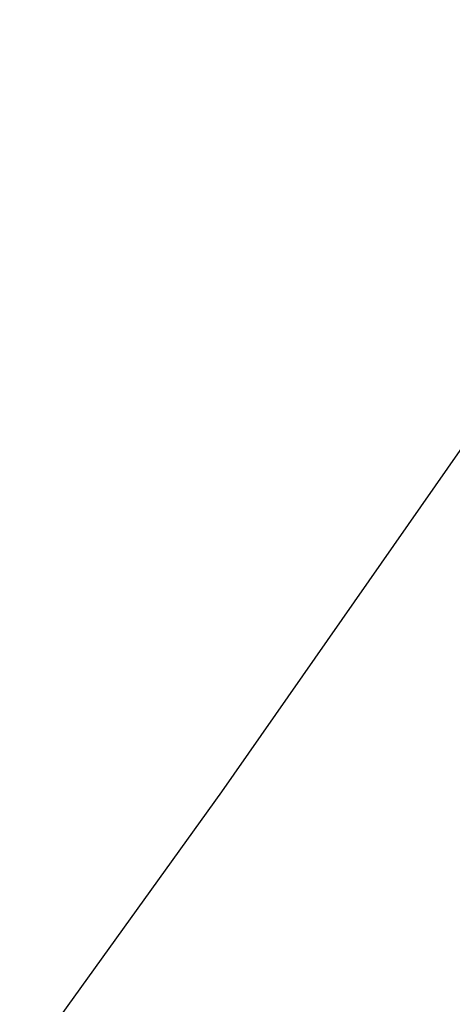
# Model space of a CAD drawing. Extents: x 0 to 363660, y 0 to 4201329.
# Tile 253 of 256: x 360302.1659 to 360302.2389, y 4200445.0641 to 4200445.2303. Entities that reach past the tile are written whole.
import ezdxf

# ---------------------------------------------------------------- set-up
doc = ezdxf.new("R2010")
doc.units = 0
doc.header["$LTSCALE"] = 0.5
doc.header["$MEASUREMENT"] = 0
doc.linetypes.add('CONTI', pattern=[0])
doc.layers.add('GORIZDEFAULT', color=32, linetype='CONTI')

# ---------------------------------------------------------------- blocks, each defined once
blk = doc.blocks.new('gergrgrre')
at = {"layer": 'GORIZDEFAULT', "color": 32}
blk.add_polyline3d([(360284.10966, 4200428.84497, 539.5), (360284.96, 4200429.41, 539.5), (360286.53, 4200430.49, 539.5), (360288.12, 4200431.61, 539.5), (360289.68, 4200432.75, 539.5), (360291.18, 4200433.91, 539.5), (360292.62, 4200435.07, 539.5), (360293.99, 4200436.22, 539.5), (360295.26, 4200437.35, 539.5), (360296.45, 4200438.45, 539.5), (360297.53, 4200439.5, 539.5), (360298.5, 4200440.5, 539.5), (360299.35, 4200441.43, 539.5), (360300.12, 4200442.33, 539.5), (360300.83, 4200443.22, 539.5), (360301.51, 4200444.14, 539.5), (360302.2, 4200445.1, 539.5), (360302.94, 4200446.16, 539.5), (360303.74, 4200447.32, 539.5), (360304.64, 4200448.61, 539.5), (360305.61, 4200450, 539.5), (360306.63, 4200451.44, 539.5), (360307.67, 4200452.88, 539.5)], dxfattribs=at)
blk.add_polyline3d([(360284.10966, 4200428.84497, 539.5), (360284.96, 4200429.41, 539.5), (360286.53, 4200430.49, 539.5), (360288.12, 4200431.61, 539.5), (360289.68, 4200432.75, 539.5), (360291.18, 4200433.91, 539.5), (360292.62, 4200435.07, 539.5), (360293.99, 4200436.22, 539.5), (360295.26, 4200437.35, 539.5), (360296.45, 4200438.45, 539.5), (360297.53, 4200439.5, 539.5), (360298.5, 4200440.5, 539.5), (360299.35, 4200441.43, 539.5), (360300.12, 4200442.33, 539.5), (360300.83, 4200443.22, 539.5), (360301.51, 4200444.14, 539.5), (360302.2, 4200445.1, 539.5), (360302.94, 4200446.16, 539.5), (360303.74, 4200447.32, 539.5), (360304.64, 4200448.61, 539.5), (360305.61, 4200450, 539.5), (360306.63, 4200451.44, 539.5), (360307.67, 4200452.88, 539.5)], dxfattribs=at)
blk.add_polyline3d([(360284.10966, 4200428.84497, 539.5), (360284.96, 4200429.41, 539.5), (360286.53, 4200430.49, 539.5), (360288.12, 4200431.61, 539.5), (360289.68, 4200432.75, 539.5), (360291.18, 4200433.91, 539.5), (360292.62, 4200435.07, 539.5), (360293.99, 4200436.22, 539.5), (360295.26, 4200437.35, 539.5), (360296.45, 4200438.45, 539.5), (360297.53, 4200439.5, 539.5), (360298.5, 4200440.5, 539.5), (360299.35, 4200441.43, 539.5), (360300.12, 4200442.33, 539.5), (360300.83, 4200443.22, 539.5), (360301.51, 4200444.14, 539.5), (360302.2, 4200445.1, 539.5), (360302.94, 4200446.16, 539.5), (360303.74, 4200447.32, 539.5), (360304.64, 4200448.61, 539.5), (360305.61, 4200450, 539.5), (360306.63, 4200451.44, 539.5), (360307.67, 4200452.88, 539.5)], dxfattribs=at)
blk.add_polyline3d([(360284.10966, 4200428.84497, 539.5), (360284.96, 4200429.41, 539.5), (360286.53, 4200430.49, 539.5), (360288.12, 4200431.61, 539.5), (360289.68, 4200432.75, 539.5), (360291.18, 4200433.91, 539.5), (360292.62, 4200435.07, 539.5), (360293.99, 4200436.22, 539.5), (360295.26, 4200437.35, 539.5), (360296.45, 4200438.45, 539.5), (360297.53, 4200439.5, 539.5), (360298.5, 4200440.5, 539.5), (360299.35, 4200441.43, 539.5), (360300.12, 4200442.33, 539.5), (360300.83, 4200443.22, 539.5), (360301.51, 4200444.14, 539.5), (360302.2, 4200445.1, 539.5), (360302.94, 4200446.16, 539.5), (360303.74, 4200447.32, 539.5), (360304.64, 4200448.61, 539.5), (360305.61, 4200450, 539.5), (360306.63, 4200451.44, 539.5), (360307.67, 4200452.88, 539.5)], dxfattribs=at)
blk.add_polyline3d([(360284.10966, 4200428.84497, 539.5), (360284.96, 4200429.41, 539.5), (360286.53, 4200430.49, 539.5), (360288.12, 4200431.61, 539.5), (360289.68, 4200432.75, 539.5), (360291.18, 4200433.91, 539.5), (360292.62, 4200435.07, 539.5), (360293.99, 4200436.22, 539.5), (360295.26, 4200437.35, 539.5), (360296.45, 4200438.45, 539.5), (360297.53, 4200439.5, 539.5), (360298.5, 4200440.5, 539.5), (360299.35, 4200441.43, 539.5), (360300.12, 4200442.33, 539.5), (360300.83, 4200443.22, 539.5), (360301.51, 4200444.14, 539.5), (360302.2, 4200445.1, 539.5), (360302.94, 4200446.16, 539.5), (360303.74, 4200447.32, 539.5), (360304.64, 4200448.61, 539.5), (360305.61, 4200450, 539.5), (360306.63, 4200451.44, 539.5), (360307.67, 4200452.88, 539.5)], dxfattribs=at)
blk.add_polyline3d([(360284.10966, 4200428.84497, 539.5), (360284.96, 4200429.41, 539.5), (360286.53, 4200430.49, 539.5), (360288.12, 4200431.61, 539.5), (360289.68, 4200432.75, 539.5), (360291.18, 4200433.91, 539.5), (360292.62, 4200435.07, 539.5), (360293.99, 4200436.22, 539.5), (360295.26, 4200437.35, 539.5), (360296.45, 4200438.45, 539.5), (360297.53, 4200439.5, 539.5), (360298.5, 4200440.5, 539.5), (360299.35, 4200441.43, 539.5), (360300.12, 4200442.33, 539.5), (360300.83, 4200443.22, 539.5), (360301.51, 4200444.14, 539.5), (360302.2, 4200445.1, 539.5), (360302.94, 4200446.16, 539.5), (360303.74, 4200447.32, 539.5), (360304.64, 4200448.61, 539.5), (360305.61, 4200450, 539.5), (360306.63, 4200451.44, 539.5), (360307.67, 4200452.88, 539.5)], dxfattribs=at)
blk.add_polyline3d([(360284.10966, 4200428.84497, 539.5), (360284.96, 4200429.41, 539.5), (360286.53, 4200430.49, 539.5), (360288.12, 4200431.61, 539.5), (360289.68, 4200432.75, 539.5), (360291.18, 4200433.91, 539.5), (360292.62, 4200435.07, 539.5), (360293.99, 4200436.22, 539.5), (360295.26, 4200437.35, 539.5), (360296.45, 4200438.45, 539.5), (360297.53, 4200439.5, 539.5), (360298.5, 4200440.5, 539.5), (360299.35, 4200441.43, 539.5), (360300.12, 4200442.33, 539.5), (360300.83, 4200443.22, 539.5), (360301.51, 4200444.14, 539.5), (360302.2, 4200445.1, 539.5), (360302.94, 4200446.16, 539.5), (360303.74, 4200447.32, 539.5), (360304.64, 4200448.61, 539.5), (360305.61, 4200450, 539.5), (360306.63, 4200451.44, 539.5), (360307.67, 4200452.88, 539.5)], dxfattribs=at)
blk.add_polyline3d([(360284.10966, 4200428.84497, 539.5), (360284.96, 4200429.41, 539.5), (360286.53, 4200430.49, 539.5), (360288.12, 4200431.61, 539.5), (360289.68, 4200432.75, 539.5), (360291.18, 4200433.91, 539.5), (360292.62, 4200435.07, 539.5), (360293.99, 4200436.22, 539.5), (360295.26, 4200437.35, 539.5), (360296.45, 4200438.45, 539.5), (360297.53, 4200439.5, 539.5), (360298.5, 4200440.5, 539.5), (360299.35, 4200441.43, 539.5), (360300.12, 4200442.33, 539.5), (360300.83, 4200443.22, 539.5), (360301.51, 4200444.14, 539.5), (360302.2, 4200445.1, 539.5), (360302.94, 4200446.16, 539.5), (360303.74, 4200447.32, 539.5), (360304.64, 4200448.61, 539.5), (360305.61, 4200450, 539.5), (360306.63, 4200451.44, 539.5), (360307.67, 4200452.88, 539.5)], dxfattribs=at)
blk.add_polyline3d([(360284.10966, 4200428.84497, 539.5), (360284.96, 4200429.41, 539.5), (360286.53, 4200430.49, 539.5), (360288.12, 4200431.61, 539.5), (360289.68, 4200432.75, 539.5), (360291.18, 4200433.91, 539.5), (360292.62, 4200435.07, 539.5), (360293.99, 4200436.22, 539.5), (360295.26, 4200437.35, 539.5), (360296.45, 4200438.45, 539.5), (360297.53, 4200439.5, 539.5), (360298.5, 4200440.5, 539.5), (360299.35, 4200441.43, 539.5), (360300.12, 4200442.33, 539.5), (360300.83, 4200443.22, 539.5), (360301.51, 4200444.14, 539.5), (360302.2, 4200445.1, 539.5), (360302.94, 4200446.16, 539.5), (360303.74, 4200447.32, 539.5), (360304.64, 4200448.61, 539.5), (360305.61, 4200450, 539.5), (360306.63, 4200451.44, 539.5), (360307.67, 4200452.88, 539.5)], dxfattribs=at)
blk.add_polyline3d([(360284.10966, 4200428.84497, 539.5), (360284.96, 4200429.41, 539.5), (360286.53, 4200430.49, 539.5), (360288.12, 4200431.61, 539.5), (360289.68, 4200432.75, 539.5), (360291.18, 4200433.91, 539.5), (360292.62, 4200435.07, 539.5), (360293.99, 4200436.22, 539.5), (360295.26, 4200437.35, 539.5), (360296.45, 4200438.45, 539.5), (360297.53, 4200439.5, 539.5), (360298.5, 4200440.5, 539.5), (360299.35, 4200441.43, 539.5), (360300.12, 4200442.33, 539.5), (360300.83, 4200443.22, 539.5), (360301.51, 4200444.14, 539.5), (360302.2, 4200445.1, 539.5), (360302.94, 4200446.16, 539.5), (360303.74, 4200447.32, 539.5), (360304.64, 4200448.61, 539.5), (360305.61, 4200450, 539.5), (360306.63, 4200451.44, 539.5), (360307.67, 4200452.88, 539.5)], dxfattribs=at)
blk.add_polyline3d([(360284.10966, 4200428.84497, 539.5), (360284.96, 4200429.41, 539.5), (360286.53, 4200430.49, 539.5), (360288.12, 4200431.61, 539.5), (360289.68, 4200432.75, 539.5), (360291.18, 4200433.91, 539.5), (360292.62, 4200435.07, 539.5), (360293.99, 4200436.22, 539.5), (360295.26, 4200437.35, 539.5), (360296.45, 4200438.45, 539.5), (360297.53, 4200439.5, 539.5), (360298.5, 4200440.5, 539.5), (360299.35, 4200441.43, 539.5), (360300.12, 4200442.33, 539.5), (360300.83, 4200443.22, 539.5), (360301.51, 4200444.14, 539.5), (360302.2, 4200445.1, 539.5), (360302.94, 4200446.16, 539.5), (360303.74, 4200447.32, 539.5), (360304.64, 4200448.61, 539.5), (360305.61, 4200450, 539.5), (360306.63, 4200451.44, 539.5), (360307.67, 4200452.88, 539.5)], dxfattribs=at)
blk.add_polyline3d([(360284.10966, 4200428.84497, 539.5), (360284.96, 4200429.41, 539.5), (360286.53, 4200430.49, 539.5), (360288.12, 4200431.61, 539.5), (360289.68, 4200432.75, 539.5), (360291.18, 4200433.91, 539.5), (360292.62, 4200435.07, 539.5), (360293.99, 4200436.22, 539.5), (360295.26, 4200437.35, 539.5), (360296.45, 4200438.45, 539.5), (360297.53, 4200439.5, 539.5), (360298.5, 4200440.5, 539.5), (360299.35, 4200441.43, 539.5), (360300.12, 4200442.33, 539.5), (360300.83, 4200443.22, 539.5), (360301.51, 4200444.14, 539.5), (360302.2, 4200445.1, 539.5), (360302.94, 4200446.16, 539.5), (360303.74, 4200447.32, 539.5), (360304.64, 4200448.61, 539.5), (360305.61, 4200450, 539.5), (360306.63, 4200451.44, 539.5), (360307.67, 4200452.88, 539.5)], dxfattribs=at)
blk.add_polyline3d([(360284.10966, 4200428.84497, 539.5), (360284.96, 4200429.41, 539.5), (360286.53, 4200430.49, 539.5), (360288.12, 4200431.61, 539.5), (360289.68, 4200432.75, 539.5), (360291.18, 4200433.91, 539.5), (360292.62, 4200435.07, 539.5), (360293.99, 4200436.22, 539.5), (360295.26, 4200437.35, 539.5), (360296.45, 4200438.45, 539.5), (360297.53, 4200439.5, 539.5), (360298.5, 4200440.5, 539.5), (360299.35, 4200441.43, 539.5), (360300.12, 4200442.33, 539.5), (360300.83, 4200443.22, 539.5), (360301.51, 4200444.14, 539.5), (360302.2, 4200445.1, 539.5), (360302.94, 4200446.16, 539.5), (360303.74, 4200447.32, 539.5), (360304.64, 4200448.61, 539.5), (360305.61, 4200450, 539.5), (360306.63, 4200451.44, 539.5), (360307.67, 4200452.88, 539.5)], dxfattribs=at)
blk.add_polyline3d([(360284.10966, 4200428.84497, 539.5), (360284.96, 4200429.41, 539.5), (360286.53, 4200430.49, 539.5), (360288.12, 4200431.61, 539.5), (360289.68, 4200432.75, 539.5), (360291.18, 4200433.91, 539.5), (360292.62, 4200435.07, 539.5), (360293.99, 4200436.22, 539.5), (360295.26, 4200437.35, 539.5), (360296.45, 4200438.45, 539.5), (360297.53, 4200439.5, 539.5), (360298.5, 4200440.5, 539.5), (360299.35, 4200441.43, 539.5), (360300.12, 4200442.33, 539.5), (360300.83, 4200443.22, 539.5), (360301.51, 4200444.14, 539.5), (360302.2, 4200445.1, 539.5), (360302.94, 4200446.16, 539.5), (360303.74, 4200447.32, 539.5), (360304.64, 4200448.61, 539.5), (360305.61, 4200450, 539.5), (360306.63, 4200451.44, 539.5), (360307.67, 4200452.88, 539.5)], dxfattribs=at)
blk.add_polyline3d([(360284.10966, 4200428.84497, 539.5), (360284.96, 4200429.41, 539.5), (360286.53, 4200430.49, 539.5), (360288.12, 4200431.61, 539.5), (360289.68, 4200432.75, 539.5), (360291.18, 4200433.91, 539.5), (360292.62, 4200435.07, 539.5), (360293.99, 4200436.22, 539.5), (360295.26, 4200437.35, 539.5), (360296.45, 4200438.45, 539.5), (360297.53, 4200439.5, 539.5), (360298.5, 4200440.5, 539.5), (360299.35, 4200441.43, 539.5), (360300.12, 4200442.33, 539.5), (360300.83, 4200443.22, 539.5), (360301.51, 4200444.14, 539.5), (360302.2, 4200445.1, 539.5), (360302.94, 4200446.16, 539.5), (360303.74, 4200447.32, 539.5), (360304.64, 4200448.61, 539.5), (360305.61, 4200450, 539.5), (360306.63, 4200451.44, 539.5), (360307.67, 4200452.88, 539.5)], dxfattribs=at)
blk.add_polyline3d([(360284.10966, 4200428.84497, 539.5), (360284.96, 4200429.41, 539.5), (360286.53, 4200430.49, 539.5), (360288.12, 4200431.61, 539.5), (360289.68, 4200432.75, 539.5), (360291.18, 4200433.91, 539.5), (360292.62, 4200435.07, 539.5), (360293.99, 4200436.22, 539.5), (360295.26, 4200437.35, 539.5), (360296.45, 4200438.45, 539.5), (360297.53, 4200439.5, 539.5), (360298.5, 4200440.5, 539.5), (360299.35, 4200441.43, 539.5), (360300.12, 4200442.33, 539.5), (360300.83, 4200443.22, 539.5), (360301.51, 4200444.14, 539.5), (360302.2, 4200445.1, 539.5), (360302.94, 4200446.16, 539.5), (360303.74, 4200447.32, 539.5), (360304.64, 4200448.61, 539.5), (360305.61, 4200450, 539.5), (360306.63, 4200451.44, 539.5), (360307.67, 4200452.88, 539.5)], dxfattribs=at)
blk.add_polyline3d([(360284.10966, 4200428.84497, 539.5), (360284.96, 4200429.41, 539.5), (360286.53, 4200430.49, 539.5), (360288.12, 4200431.61, 539.5), (360289.68, 4200432.75, 539.5), (360291.18, 4200433.91, 539.5), (360292.62, 4200435.07, 539.5), (360293.99, 4200436.22, 539.5), (360295.26, 4200437.35, 539.5), (360296.45, 4200438.45, 539.5), (360297.53, 4200439.5, 539.5), (360298.5, 4200440.5, 539.5), (360299.35, 4200441.43, 539.5), (360300.12, 4200442.33, 539.5), (360300.83, 4200443.22, 539.5), (360301.51, 4200444.14, 539.5), (360302.2, 4200445.1, 539.5), (360302.94, 4200446.16, 539.5), (360303.74, 4200447.32, 539.5), (360304.64, 4200448.61, 539.5), (360305.61, 4200450, 539.5), (360306.63, 4200451.44, 539.5), (360307.67, 4200452.88, 539.5)], dxfattribs=at)
blk.add_polyline3d([(360284.10966, 4200428.84497, 539.5), (360284.96, 4200429.41, 539.5), (360286.53, 4200430.49, 539.5), (360288.12, 4200431.61, 539.5), (360289.68, 4200432.75, 539.5), (360291.18, 4200433.91, 539.5), (360292.62, 4200435.07, 539.5), (360293.99, 4200436.22, 539.5), (360295.26, 4200437.35, 539.5), (360296.45, 4200438.45, 539.5), (360297.53, 4200439.5, 539.5), (360298.5, 4200440.5, 539.5), (360299.35, 4200441.43, 539.5), (360300.12, 4200442.33, 539.5), (360300.83, 4200443.22, 539.5), (360301.51, 4200444.14, 539.5), (360302.2, 4200445.1, 539.5), (360302.94, 4200446.16, 539.5), (360303.74, 4200447.32, 539.5), (360304.64, 4200448.61, 539.5), (360305.61, 4200450, 539.5), (360306.63, 4200451.44, 539.5), (360307.67, 4200452.88, 539.5)], dxfattribs=at)
blk.add_polyline3d([(360284.10966, 4200428.84497, 539.5), (360284.96, 4200429.41, 539.5), (360286.53, 4200430.49, 539.5), (360288.12, 4200431.61, 539.5), (360289.68, 4200432.75, 539.5), (360291.18, 4200433.91, 539.5), (360292.62, 4200435.07, 539.5), (360293.99, 4200436.22, 539.5), (360295.26, 4200437.35, 539.5), (360296.45, 4200438.45, 539.5), (360297.53, 4200439.5, 539.5), (360298.5, 4200440.5, 539.5), (360299.35, 4200441.43, 539.5), (360300.12, 4200442.33, 539.5), (360300.83, 4200443.22, 539.5), (360301.51, 4200444.14, 539.5), (360302.2, 4200445.1, 539.5), (360302.94, 4200446.16, 539.5), (360303.74, 4200447.32, 539.5), (360304.64, 4200448.61, 539.5), (360305.61, 4200450, 539.5), (360306.63, 4200451.44, 539.5), (360307.67, 4200452.88, 539.5)], dxfattribs=at)
blk.add_polyline3d([(360284.10966, 4200428.84497, 539.5), (360284.96, 4200429.41, 539.5), (360286.53, 4200430.49, 539.5), (360288.12, 4200431.61, 539.5), (360289.68, 4200432.75, 539.5), (360291.18, 4200433.91, 539.5), (360292.62, 4200435.07, 539.5), (360293.99, 4200436.22, 539.5), (360295.26, 4200437.35, 539.5), (360296.45, 4200438.45, 539.5), (360297.53, 4200439.5, 539.5), (360298.5, 4200440.5, 539.5), (360299.35, 4200441.43, 539.5), (360300.12, 4200442.33, 539.5), (360300.83, 4200443.22, 539.5), (360301.51, 4200444.14, 539.5), (360302.2, 4200445.1, 539.5), (360302.94, 4200446.16, 539.5), (360303.74, 4200447.32, 539.5), (360304.64, 4200448.61, 539.5), (360305.61, 4200450, 539.5), (360306.63, 4200451.44, 539.5), (360307.67, 4200452.88, 539.5)], dxfattribs=at)
blk.add_polyline3d([(360284.10966, 4200428.84497, 539.5), (360284.96, 4200429.41, 539.5), (360286.53, 4200430.49, 539.5), (360288.12, 4200431.61, 539.5), (360289.68, 4200432.75, 539.5), (360291.18, 4200433.91, 539.5), (360292.62, 4200435.07, 539.5), (360293.99, 4200436.22, 539.5), (360295.26, 4200437.35, 539.5), (360296.45, 4200438.45, 539.5), (360297.53, 4200439.5, 539.5), (360298.5, 4200440.5, 539.5), (360299.35, 4200441.43, 539.5), (360300.12, 4200442.33, 539.5), (360300.83, 4200443.22, 539.5), (360301.51, 4200444.14, 539.5), (360302.2, 4200445.1, 539.5), (360302.94, 4200446.16, 539.5), (360303.74, 4200447.32, 539.5), (360304.64, 4200448.61, 539.5), (360305.61, 4200450, 539.5), (360306.63, 4200451.44, 539.5), (360307.67, 4200452.88, 539.5)], dxfattribs=at)
blk.add_polyline3d([(360284.10966, 4200428.84497, 539.5), (360284.96, 4200429.41, 539.5), (360286.53, 4200430.49, 539.5), (360288.12, 4200431.61, 539.5), (360289.68, 4200432.75, 539.5), (360291.18, 4200433.91, 539.5), (360292.62, 4200435.07, 539.5), (360293.99, 4200436.22, 539.5), (360295.26, 4200437.35, 539.5), (360296.45, 4200438.45, 539.5), (360297.53, 4200439.5, 539.5), (360298.5, 4200440.5, 539.5), (360299.35, 4200441.43, 539.5), (360300.12, 4200442.33, 539.5), (360300.83, 4200443.22, 539.5), (360301.51, 4200444.14, 539.5), (360302.2, 4200445.1, 539.5), (360302.94, 4200446.16, 539.5), (360303.74, 4200447.32, 539.5), (360304.64, 4200448.61, 539.5), (360305.61, 4200450, 539.5), (360306.63, 4200451.44, 539.5), (360307.67, 4200452.88, 539.5)], dxfattribs=at)
blk.add_polyline3d([(360284.10966, 4200428.84497, 539.5), (360284.96, 4200429.41, 539.5), (360286.53, 4200430.49, 539.5), (360288.12, 4200431.61, 539.5), (360289.68, 4200432.75, 539.5), (360291.18, 4200433.91, 539.5), (360292.62, 4200435.07, 539.5), (360293.99, 4200436.22, 539.5), (360295.26, 4200437.35, 539.5), (360296.45, 4200438.45, 539.5), (360297.53, 4200439.5, 539.5), (360298.5, 4200440.5, 539.5), (360299.35, 4200441.43, 539.5), (360300.12, 4200442.33, 539.5), (360300.83, 4200443.22, 539.5), (360301.51, 4200444.14, 539.5), (360302.2, 4200445.1, 539.5), (360302.94, 4200446.16, 539.5), (360303.74, 4200447.32, 539.5), (360304.64, 4200448.61, 539.5), (360305.61, 4200450, 539.5), (360306.63, 4200451.44, 539.5), (360307.67, 4200452.88, 539.5)], dxfattribs=at)
blk.add_polyline3d([(360284.10966, 4200428.84497, 539.5), (360284.96, 4200429.41, 539.5), (360286.53, 4200430.49, 539.5), (360288.12, 4200431.61, 539.5), (360289.68, 4200432.75, 539.5), (360291.18, 4200433.91, 539.5), (360292.62, 4200435.07, 539.5), (360293.99, 4200436.22, 539.5), (360295.26, 4200437.35, 539.5), (360296.45, 4200438.45, 539.5), (360297.53, 4200439.5, 539.5), (360298.5, 4200440.5, 539.5), (360299.35, 4200441.43, 539.5), (360300.12, 4200442.33, 539.5), (360300.83, 4200443.22, 539.5), (360301.51, 4200444.14, 539.5), (360302.2, 4200445.1, 539.5), (360302.94, 4200446.16, 539.5), (360303.74, 4200447.32, 539.5), (360304.64, 4200448.61, 539.5), (360305.61, 4200450, 539.5), (360306.63, 4200451.44, 539.5), (360307.67, 4200452.88, 539.5)], dxfattribs=at)
blk.add_polyline3d([(360284.10966, 4200428.84497, 539.5), (360284.96, 4200429.41, 539.5), (360286.53, 4200430.49, 539.5), (360288.12, 4200431.61, 539.5), (360289.68, 4200432.75, 539.5), (360291.18, 4200433.91, 539.5), (360292.62, 4200435.07, 539.5), (360293.99, 4200436.22, 539.5), (360295.26, 4200437.35, 539.5), (360296.45, 4200438.45, 539.5), (360297.53, 4200439.5, 539.5), (360298.5, 4200440.5, 539.5), (360299.35, 4200441.43, 539.5), (360300.12, 4200442.33, 539.5), (360300.83, 4200443.22, 539.5), (360301.51, 4200444.14, 539.5), (360302.2, 4200445.1, 539.5), (360302.94, 4200446.16, 539.5), (360303.74, 4200447.32, 539.5), (360304.64, 4200448.61, 539.5), (360305.61, 4200450, 539.5), (360306.63, 4200451.44, 539.5), (360307.67, 4200452.88, 539.5)], dxfattribs=at)
blk.add_polyline3d([(360284.10966, 4200428.84497, 539.5), (360284.96, 4200429.41, 539.5), (360286.53, 4200430.49, 539.5), (360288.12, 4200431.61, 539.5), (360289.68, 4200432.75, 539.5), (360291.18, 4200433.91, 539.5), (360292.62, 4200435.07, 539.5), (360293.99, 4200436.22, 539.5), (360295.26, 4200437.35, 539.5), (360296.45, 4200438.45, 539.5), (360297.53, 4200439.5, 539.5), (360298.5, 4200440.5, 539.5), (360299.35, 4200441.43, 539.5), (360300.12, 4200442.33, 539.5), (360300.83, 4200443.22, 539.5), (360301.51, 4200444.14, 539.5), (360302.2, 4200445.1, 539.5), (360302.94, 4200446.16, 539.5), (360303.74, 4200447.32, 539.5), (360304.64, 4200448.61, 539.5), (360305.61, 4200450, 539.5), (360306.63, 4200451.44, 539.5), (360307.67, 4200452.88, 539.5)], dxfattribs=at)
blk.add_polyline3d([(360284.10966, 4200428.84497, 539.5), (360284.96, 4200429.41, 539.5), (360286.53, 4200430.49, 539.5), (360288.12, 4200431.61, 539.5), (360289.68, 4200432.75, 539.5), (360291.18, 4200433.91, 539.5), (360292.62, 4200435.07, 539.5), (360293.99, 4200436.22, 539.5), (360295.26, 4200437.35, 539.5), (360296.45, 4200438.45, 539.5), (360297.53, 4200439.5, 539.5), (360298.5, 4200440.5, 539.5), (360299.35, 4200441.43, 539.5), (360300.12, 4200442.33, 539.5), (360300.83, 4200443.22, 539.5), (360301.51, 4200444.14, 539.5), (360302.2, 4200445.1, 539.5), (360302.94, 4200446.16, 539.5), (360303.74, 4200447.32, 539.5), (360304.64, 4200448.61, 539.5), (360305.61, 4200450, 539.5), (360306.63, 4200451.44, 539.5), (360307.67, 4200452.88, 539.5)], dxfattribs=at)
blk.add_polyline3d([(360284.10966, 4200428.84497, 539.5), (360284.96, 4200429.41, 539.5), (360286.53, 4200430.49, 539.5), (360288.12, 4200431.61, 539.5), (360289.68, 4200432.75, 539.5), (360291.18, 4200433.91, 539.5), (360292.62, 4200435.07, 539.5), (360293.99, 4200436.22, 539.5), (360295.26, 4200437.35, 539.5), (360296.45, 4200438.45, 539.5), (360297.53, 4200439.5, 539.5), (360298.5, 4200440.5, 539.5), (360299.35, 4200441.43, 539.5), (360300.12, 4200442.33, 539.5), (360300.83, 4200443.22, 539.5), (360301.51, 4200444.14, 539.5), (360302.2, 4200445.1, 539.5), (360302.94, 4200446.16, 539.5), (360303.74, 4200447.32, 539.5), (360304.64, 4200448.61, 539.5), (360305.61, 4200450, 539.5), (360306.63, 4200451.44, 539.5), (360307.67, 4200452.88, 539.5)], dxfattribs=at)
blk.add_polyline3d([(360284.10966, 4200428.84497, 539.5), (360284.96, 4200429.41, 539.5), (360286.53, 4200430.49, 539.5), (360288.12, 4200431.61, 539.5), (360289.68, 4200432.75, 539.5), (360291.18, 4200433.91, 539.5), (360292.62, 4200435.07, 539.5), (360293.99, 4200436.22, 539.5), (360295.26, 4200437.35, 539.5), (360296.45, 4200438.45, 539.5), (360297.53, 4200439.5, 539.5), (360298.5, 4200440.5, 539.5), (360299.35, 4200441.43, 539.5), (360300.12, 4200442.33, 539.5), (360300.83, 4200443.22, 539.5), (360301.51, 4200444.14, 539.5), (360302.2, 4200445.1, 539.5), (360302.94, 4200446.16, 539.5), (360303.74, 4200447.32, 539.5), (360304.64, 4200448.61, 539.5), (360305.61, 4200450, 539.5), (360306.63, 4200451.44, 539.5), (360307.67, 4200452.88, 539.5)], dxfattribs=at)
blk.add_polyline3d([(360284.10966, 4200428.84497, 539.5), (360284.96, 4200429.41, 539.5), (360286.53, 4200430.49, 539.5), (360288.12, 4200431.61, 539.5), (360289.68, 4200432.75, 539.5), (360291.18, 4200433.91, 539.5), (360292.62, 4200435.07, 539.5), (360293.99, 4200436.22, 539.5), (360295.26, 4200437.35, 539.5), (360296.45, 4200438.45, 539.5), (360297.53, 4200439.5, 539.5), (360298.5, 4200440.5, 539.5), (360299.35, 4200441.43, 539.5), (360300.12, 4200442.33, 539.5), (360300.83, 4200443.22, 539.5), (360301.51, 4200444.14, 539.5), (360302.2, 4200445.1, 539.5), (360302.94, 4200446.16, 539.5), (360303.74, 4200447.32, 539.5), (360304.64, 4200448.61, 539.5), (360305.61, 4200450, 539.5), (360306.63, 4200451.44, 539.5), (360307.67, 4200452.88, 539.5)], dxfattribs=at)
blk.add_polyline3d([(360284.10966, 4200428.84497, 539.5), (360284.96, 4200429.41, 539.5), (360286.53, 4200430.49, 539.5), (360288.12, 4200431.61, 539.5), (360289.68, 4200432.75, 539.5), (360291.18, 4200433.91, 539.5), (360292.62, 4200435.07, 539.5), (360293.99, 4200436.22, 539.5), (360295.26, 4200437.35, 539.5), (360296.45, 4200438.45, 539.5), (360297.53, 4200439.5, 539.5), (360298.5, 4200440.5, 539.5), (360299.35, 4200441.43, 539.5), (360300.12, 4200442.33, 539.5), (360300.83, 4200443.22, 539.5), (360301.51, 4200444.14, 539.5), (360302.2, 4200445.1, 539.5), (360302.94, 4200446.16, 539.5), (360303.74, 4200447.32, 539.5), (360304.64, 4200448.61, 539.5), (360305.61, 4200450, 539.5), (360306.63, 4200451.44, 539.5), (360307.67, 4200452.88, 539.5)], dxfattribs=at)
blk.add_polyline3d([(360284.10966, 4200428.84497, 539.5), (360284.96, 4200429.41, 539.5), (360286.53, 4200430.49, 539.5), (360288.12, 4200431.61, 539.5), (360289.68, 4200432.75, 539.5), (360291.18, 4200433.91, 539.5), (360292.62, 4200435.07, 539.5), (360293.99, 4200436.22, 539.5), (360295.26, 4200437.35, 539.5), (360296.45, 4200438.45, 539.5), (360297.53, 4200439.5, 539.5), (360298.5, 4200440.5, 539.5), (360299.35, 4200441.43, 539.5), (360300.12, 4200442.33, 539.5), (360300.83, 4200443.22, 539.5), (360301.51, 4200444.14, 539.5), (360302.2, 4200445.1, 539.5), (360302.94, 4200446.16, 539.5), (360303.74, 4200447.32, 539.5), (360304.64, 4200448.61, 539.5), (360305.61, 4200450, 539.5), (360306.63, 4200451.44, 539.5), (360307.67, 4200452.88, 539.5)], dxfattribs=at)
blk.add_polyline3d([(360284.10966, 4200428.84497, 539.5), (360284.96, 4200429.41, 539.5), (360286.53, 4200430.49, 539.5), (360288.12, 4200431.61, 539.5), (360289.68, 4200432.75, 539.5), (360291.18, 4200433.91, 539.5), (360292.62, 4200435.07, 539.5), (360293.99, 4200436.22, 539.5), (360295.26, 4200437.35, 539.5), (360296.45, 4200438.45, 539.5), (360297.53, 4200439.5, 539.5), (360298.5, 4200440.5, 539.5), (360299.35, 4200441.43, 539.5), (360300.12, 4200442.33, 539.5), (360300.83, 4200443.22, 539.5), (360301.51, 4200444.14, 539.5), (360302.2, 4200445.1, 539.5), (360302.94, 4200446.16, 539.5), (360303.74, 4200447.32, 539.5), (360304.64, 4200448.61, 539.5), (360305.61, 4200450, 539.5), (360306.63, 4200451.44, 539.5), (360307.67, 4200452.88, 539.5)], dxfattribs=at)
blk.add_polyline3d([(360284.10966, 4200428.84497, 539.5), (360284.96, 4200429.41, 539.5), (360286.53, 4200430.49, 539.5), (360288.12, 4200431.61, 539.5), (360289.68, 4200432.75, 539.5), (360291.18, 4200433.91, 539.5), (360292.62, 4200435.07, 539.5), (360293.99, 4200436.22, 539.5), (360295.26, 4200437.35, 539.5), (360296.45, 4200438.45, 539.5), (360297.53, 4200439.5, 539.5), (360298.5, 4200440.5, 539.5), (360299.35, 4200441.43, 539.5), (360300.12, 4200442.33, 539.5), (360300.83, 4200443.22, 539.5), (360301.51, 4200444.14, 539.5), (360302.2, 4200445.1, 539.5), (360302.94, 4200446.16, 539.5), (360303.74, 4200447.32, 539.5), (360304.64, 4200448.61, 539.5), (360305.61, 4200450, 539.5), (360306.63, 4200451.44, 539.5), (360307.67, 4200452.88, 539.5)], dxfattribs=at)
blk.add_polyline3d([(360284.10966, 4200428.84497, 539.5), (360284.96, 4200429.41, 539.5), (360286.53, 4200430.49, 539.5), (360288.12, 4200431.61, 539.5), (360289.68, 4200432.75, 539.5), (360291.18, 4200433.91, 539.5), (360292.62, 4200435.07, 539.5), (360293.99, 4200436.22, 539.5), (360295.26, 4200437.35, 539.5), (360296.45, 4200438.45, 539.5), (360297.53, 4200439.5, 539.5), (360298.5, 4200440.5, 539.5), (360299.35, 4200441.43, 539.5), (360300.12, 4200442.33, 539.5), (360300.83, 4200443.22, 539.5), (360301.51, 4200444.14, 539.5), (360302.2, 4200445.1, 539.5), (360302.94, 4200446.16, 539.5), (360303.74, 4200447.32, 539.5), (360304.64, 4200448.61, 539.5), (360305.61, 4200450, 539.5), (360306.63, 4200451.44, 539.5), (360307.67, 4200452.88, 539.5)], dxfattribs=at)
blk.add_polyline3d([(360284.10966, 4200428.84497, 539.5), (360284.96, 4200429.41, 539.5), (360286.53, 4200430.49, 539.5), (360288.12, 4200431.61, 539.5), (360289.68, 4200432.75, 539.5), (360291.18, 4200433.91, 539.5), (360292.62, 4200435.07, 539.5), (360293.99, 4200436.22, 539.5), (360295.26, 4200437.35, 539.5), (360296.45, 4200438.45, 539.5), (360297.53, 4200439.5, 539.5), (360298.5, 4200440.5, 539.5), (360299.35, 4200441.43, 539.5), (360300.12, 4200442.33, 539.5), (360300.83, 4200443.22, 539.5), (360301.51, 4200444.14, 539.5), (360302.2, 4200445.1, 539.5), (360302.94, 4200446.16, 539.5), (360303.74, 4200447.32, 539.5), (360304.64, 4200448.61, 539.5), (360305.61, 4200450, 539.5), (360306.63, 4200451.44, 539.5), (360307.67, 4200452.88, 539.5)], dxfattribs=at)
blk.add_polyline3d([(360284.10966, 4200428.84497, 539.5), (360284.96, 4200429.41, 539.5), (360286.53, 4200430.49, 539.5), (360288.12, 4200431.61, 539.5), (360289.68, 4200432.75, 539.5), (360291.18, 4200433.91, 539.5), (360292.62, 4200435.07, 539.5), (360293.99, 4200436.22, 539.5), (360295.26, 4200437.35, 539.5), (360296.45, 4200438.45, 539.5), (360297.53, 4200439.5, 539.5), (360298.5, 4200440.5, 539.5), (360299.35, 4200441.43, 539.5), (360300.12, 4200442.33, 539.5), (360300.83, 4200443.22, 539.5), (360301.51, 4200444.14, 539.5), (360302.2, 4200445.1, 539.5), (360302.94, 4200446.16, 539.5), (360303.74, 4200447.32, 539.5), (360304.64, 4200448.61, 539.5), (360305.61, 4200450, 539.5), (360306.63, 4200451.44, 539.5), (360307.67, 4200452.88, 539.5)], dxfattribs=at)
blk.add_polyline3d([(360284.10966, 4200428.84497, 539.5), (360284.96, 4200429.41, 539.5), (360286.53, 4200430.49, 539.5), (360288.12, 4200431.61, 539.5), (360289.68, 4200432.75, 539.5), (360291.18, 4200433.91, 539.5), (360292.62, 4200435.07, 539.5), (360293.99, 4200436.22, 539.5), (360295.26, 4200437.35, 539.5), (360296.45, 4200438.45, 539.5), (360297.53, 4200439.5, 539.5), (360298.5, 4200440.5, 539.5), (360299.35, 4200441.43, 539.5), (360300.12, 4200442.33, 539.5), (360300.83, 4200443.22, 539.5), (360301.51, 4200444.14, 539.5), (360302.2, 4200445.1, 539.5), (360302.94, 4200446.16, 539.5), (360303.74, 4200447.32, 539.5), (360304.64, 4200448.61, 539.5), (360305.61, 4200450, 539.5), (360306.63, 4200451.44, 539.5), (360307.67, 4200452.88, 539.5)], dxfattribs=at)
blk.add_polyline3d([(360284.10966, 4200428.84497, 539.5), (360284.96, 4200429.41, 539.5), (360286.53, 4200430.49, 539.5), (360288.12, 4200431.61, 539.5), (360289.68, 4200432.75, 539.5), (360291.18, 4200433.91, 539.5), (360292.62, 4200435.07, 539.5), (360293.99, 4200436.22, 539.5), (360295.26, 4200437.35, 539.5), (360296.45, 4200438.45, 539.5), (360297.53, 4200439.5, 539.5), (360298.5, 4200440.5, 539.5), (360299.35, 4200441.43, 539.5), (360300.12, 4200442.33, 539.5), (360300.83, 4200443.22, 539.5), (360301.51, 4200444.14, 539.5), (360302.2, 4200445.1, 539.5), (360302.94, 4200446.16, 539.5), (360303.74, 4200447.32, 539.5), (360304.64, 4200448.61, 539.5), (360305.61, 4200450, 539.5), (360306.63, 4200451.44, 539.5), (360307.67, 4200452.88, 539.5)], dxfattribs=at)
blk.add_polyline3d([(360284.10966, 4200428.84497, 539.5), (360284.96, 4200429.41, 539.5), (360286.53, 4200430.49, 539.5), (360288.12, 4200431.61, 539.5), (360289.68, 4200432.75, 539.5), (360291.18, 4200433.91, 539.5), (360292.62, 4200435.07, 539.5), (360293.99, 4200436.22, 539.5), (360295.26, 4200437.35, 539.5), (360296.45, 4200438.45, 539.5), (360297.53, 4200439.5, 539.5), (360298.5, 4200440.5, 539.5), (360299.35, 4200441.43, 539.5), (360300.12, 4200442.33, 539.5), (360300.83, 4200443.22, 539.5), (360301.51, 4200444.14, 539.5), (360302.2, 4200445.1, 539.5), (360302.94, 4200446.16, 539.5), (360303.74, 4200447.32, 539.5), (360304.64, 4200448.61, 539.5), (360305.61, 4200450, 539.5), (360306.63, 4200451.44, 539.5), (360307.67, 4200452.88, 539.5)], dxfattribs=at)
blk.add_polyline3d([(360284.10966, 4200428.84497, 539.5), (360284.96, 4200429.41, 539.5), (360286.53, 4200430.49, 539.5), (360288.12, 4200431.61, 539.5), (360289.68, 4200432.75, 539.5), (360291.18, 4200433.91, 539.5), (360292.62, 4200435.07, 539.5), (360293.99, 4200436.22, 539.5), (360295.26, 4200437.35, 539.5), (360296.45, 4200438.45, 539.5), (360297.53, 4200439.5, 539.5), (360298.5, 4200440.5, 539.5), (360299.35, 4200441.43, 539.5), (360300.12, 4200442.33, 539.5), (360300.83, 4200443.22, 539.5), (360301.51, 4200444.14, 539.5), (360302.2, 4200445.1, 539.5), (360302.94, 4200446.16, 539.5), (360303.74, 4200447.32, 539.5), (360304.64, 4200448.61, 539.5), (360305.61, 4200450, 539.5), (360306.63, 4200451.44, 539.5), (360307.67, 4200452.88, 539.5)], dxfattribs=at)
blk.add_polyline3d([(360284.10966, 4200428.84497, 539.5), (360284.96, 4200429.41, 539.5), (360286.53, 4200430.49, 539.5), (360288.12, 4200431.61, 539.5), (360289.68, 4200432.75, 539.5), (360291.18, 4200433.91, 539.5), (360292.62, 4200435.07, 539.5), (360293.99, 4200436.22, 539.5), (360295.26, 4200437.35, 539.5), (360296.45, 4200438.45, 539.5), (360297.53, 4200439.5, 539.5), (360298.5, 4200440.5, 539.5), (360299.35, 4200441.43, 539.5), (360300.12, 4200442.33, 539.5), (360300.83, 4200443.22, 539.5), (360301.51, 4200444.14, 539.5), (360302.2, 4200445.1, 539.5), (360302.94, 4200446.16, 539.5), (360303.74, 4200447.32, 539.5), (360304.64, 4200448.61, 539.5), (360305.61, 4200450, 539.5), (360306.63, 4200451.44, 539.5), (360307.67, 4200452.88, 539.5)], dxfattribs=at)
blk.add_polyline3d([(360284.10966, 4200428.84497, 539.5), (360284.96, 4200429.41, 539.5), (360286.53, 4200430.49, 539.5), (360288.12, 4200431.61, 539.5), (360289.68, 4200432.75, 539.5), (360291.18, 4200433.91, 539.5), (360292.62, 4200435.07, 539.5), (360293.99, 4200436.22, 539.5), (360295.26, 4200437.35, 539.5), (360296.45, 4200438.45, 539.5), (360297.53, 4200439.5, 539.5), (360298.5, 4200440.5, 539.5), (360299.35, 4200441.43, 539.5), (360300.12, 4200442.33, 539.5), (360300.83, 4200443.22, 539.5), (360301.51, 4200444.14, 539.5), (360302.2, 4200445.1, 539.5), (360302.94, 4200446.16, 539.5), (360303.74, 4200447.32, 539.5), (360304.64, 4200448.61, 539.5), (360305.61, 4200450, 539.5), (360306.63, 4200451.44, 539.5), (360307.67, 4200452.88, 539.5)], dxfattribs=at)
blk.add_polyline3d([(360284.10966, 4200428.84497, 539.5), (360284.96, 4200429.41, 539.5), (360286.53, 4200430.49, 539.5), (360288.12, 4200431.61, 539.5), (360289.68, 4200432.75, 539.5), (360291.18, 4200433.91, 539.5), (360292.62, 4200435.07, 539.5), (360293.99, 4200436.22, 539.5), (360295.26, 4200437.35, 539.5), (360296.45, 4200438.45, 539.5), (360297.53, 4200439.5, 539.5), (360298.5, 4200440.5, 539.5), (360299.35, 4200441.43, 539.5), (360300.12, 4200442.33, 539.5), (360300.83, 4200443.22, 539.5), (360301.51, 4200444.14, 539.5), (360302.2, 4200445.1, 539.5), (360302.94, 4200446.16, 539.5), (360303.74, 4200447.32, 539.5), (360304.64, 4200448.61, 539.5), (360305.61, 4200450, 539.5), (360306.63, 4200451.44, 539.5), (360307.67, 4200452.88, 539.5)], dxfattribs=at)
blk.add_polyline3d([(360284.10966, 4200428.84497, 539.5), (360284.96, 4200429.41, 539.5), (360286.53, 4200430.49, 539.5), (360288.12, 4200431.61, 539.5), (360289.68, 4200432.75, 539.5), (360291.18, 4200433.91, 539.5), (360292.62, 4200435.07, 539.5), (360293.99, 4200436.22, 539.5), (360295.26, 4200437.35, 539.5), (360296.45, 4200438.45, 539.5), (360297.53, 4200439.5, 539.5), (360298.5, 4200440.5, 539.5), (360299.35, 4200441.43, 539.5), (360300.12, 4200442.33, 539.5), (360300.83, 4200443.22, 539.5), (360301.51, 4200444.14, 539.5), (360302.2, 4200445.1, 539.5), (360302.94, 4200446.16, 539.5), (360303.74, 4200447.32, 539.5), (360304.64, 4200448.61, 539.5), (360305.61, 4200450, 539.5), (360306.63, 4200451.44, 539.5), (360307.67, 4200452.88, 539.5)], dxfattribs=at)
blk.add_polyline3d([(360284.10966, 4200428.84497, 539.5), (360284.96, 4200429.41, 539.5), (360286.53, 4200430.49, 539.5), (360288.12, 4200431.61, 539.5), (360289.68, 4200432.75, 539.5), (360291.18, 4200433.91, 539.5), (360292.62, 4200435.07, 539.5), (360293.99, 4200436.22, 539.5), (360295.26, 4200437.35, 539.5), (360296.45, 4200438.45, 539.5), (360297.53, 4200439.5, 539.5), (360298.5, 4200440.5, 539.5), (360299.35, 4200441.43, 539.5), (360300.12, 4200442.33, 539.5), (360300.83, 4200443.22, 539.5), (360301.51, 4200444.14, 539.5), (360302.2, 4200445.1, 539.5), (360302.94, 4200446.16, 539.5), (360303.74, 4200447.32, 539.5), (360304.64, 4200448.61, 539.5), (360305.61, 4200450, 539.5), (360306.63, 4200451.44, 539.5), (360307.67, 4200452.88, 539.5)], dxfattribs=at)
blk.add_polyline3d([(360284.10966, 4200428.84497, 539.5), (360284.96, 4200429.41, 539.5), (360286.53, 4200430.49, 539.5), (360288.12, 4200431.61, 539.5), (360289.68, 4200432.75, 539.5), (360291.18, 4200433.91, 539.5), (360292.62, 4200435.07, 539.5), (360293.99, 4200436.22, 539.5), (360295.26, 4200437.35, 539.5), (360296.45, 4200438.45, 539.5), (360297.53, 4200439.5, 539.5), (360298.5, 4200440.5, 539.5), (360299.35, 4200441.43, 539.5), (360300.12, 4200442.33, 539.5), (360300.83, 4200443.22, 539.5), (360301.51, 4200444.14, 539.5), (360302.2, 4200445.1, 539.5), (360302.94, 4200446.16, 539.5), (360303.74, 4200447.32, 539.5), (360304.64, 4200448.61, 539.5), (360305.61, 4200450, 539.5), (360306.63, 4200451.44, 539.5), (360307.67, 4200452.88, 539.5)], dxfattribs=at)
blk.add_polyline3d([(360284.10966, 4200428.84497, 539.5), (360284.96, 4200429.41, 539.5), (360286.53, 4200430.49, 539.5), (360288.12, 4200431.61, 539.5), (360289.68, 4200432.75, 539.5), (360291.18, 4200433.91, 539.5), (360292.62, 4200435.07, 539.5), (360293.99, 4200436.22, 539.5), (360295.26, 4200437.35, 539.5), (360296.45, 4200438.45, 539.5), (360297.53, 4200439.5, 539.5), (360298.5, 4200440.5, 539.5), (360299.35, 4200441.43, 539.5), (360300.12, 4200442.33, 539.5), (360300.83, 4200443.22, 539.5), (360301.51, 4200444.14, 539.5), (360302.2, 4200445.1, 539.5), (360302.94, 4200446.16, 539.5), (360303.74, 4200447.32, 539.5), (360304.64, 4200448.61, 539.5), (360305.61, 4200450, 539.5), (360306.63, 4200451.44, 539.5), (360307.67, 4200452.88, 539.5)], dxfattribs=at)
blk.add_polyline3d([(360284.10966, 4200428.84497, 539.5), (360284.96, 4200429.41, 539.5), (360286.53, 4200430.49, 539.5), (360288.12, 4200431.61, 539.5), (360289.68, 4200432.75, 539.5), (360291.18, 4200433.91, 539.5), (360292.62, 4200435.07, 539.5), (360293.99, 4200436.22, 539.5), (360295.26, 4200437.35, 539.5), (360296.45, 4200438.45, 539.5), (360297.53, 4200439.5, 539.5), (360298.5, 4200440.5, 539.5), (360299.35, 4200441.43, 539.5), (360300.12, 4200442.33, 539.5), (360300.83, 4200443.22, 539.5), (360301.51, 4200444.14, 539.5), (360302.2, 4200445.1, 539.5), (360302.94, 4200446.16, 539.5), (360303.74, 4200447.32, 539.5), (360304.64, 4200448.61, 539.5), (360305.61, 4200450, 539.5), (360306.63, 4200451.44, 539.5), (360307.67, 4200452.88, 539.5)], dxfattribs=at)
blk.add_polyline3d([(360284.10966, 4200428.84497, 539.5), (360284.96, 4200429.41, 539.5), (360286.53, 4200430.49, 539.5), (360288.12, 4200431.61, 539.5), (360289.68, 4200432.75, 539.5), (360291.18, 4200433.91, 539.5), (360292.62, 4200435.07, 539.5), (360293.99, 4200436.22, 539.5), (360295.26, 4200437.35, 539.5), (360296.45, 4200438.45, 539.5), (360297.53, 4200439.5, 539.5), (360298.5, 4200440.5, 539.5), (360299.35, 4200441.43, 539.5), (360300.12, 4200442.33, 539.5), (360300.83, 4200443.22, 539.5), (360301.51, 4200444.14, 539.5), (360302.2, 4200445.1, 539.5), (360302.94, 4200446.16, 539.5), (360303.74, 4200447.32, 539.5), (360304.64, 4200448.61, 539.5), (360305.61, 4200450, 539.5), (360306.63, 4200451.44, 539.5), (360307.67, 4200452.88, 539.5)], dxfattribs=at)
blk.add_polyline3d([(360284.10966, 4200428.84497, 539.5), (360284.96, 4200429.41, 539.5), (360286.53, 4200430.49, 539.5), (360288.12, 4200431.61, 539.5), (360289.68, 4200432.75, 539.5), (360291.18, 4200433.91, 539.5), (360292.62, 4200435.07, 539.5), (360293.99, 4200436.22, 539.5), (360295.26, 4200437.35, 539.5), (360296.45, 4200438.45, 539.5), (360297.53, 4200439.5, 539.5), (360298.5, 4200440.5, 539.5), (360299.35, 4200441.43, 539.5), (360300.12, 4200442.33, 539.5), (360300.83, 4200443.22, 539.5), (360301.51, 4200444.14, 539.5), (360302.2, 4200445.1, 539.5), (360302.94, 4200446.16, 539.5), (360303.74, 4200447.32, 539.5), (360304.64, 4200448.61, 539.5), (360305.61, 4200450, 539.5), (360306.63, 4200451.44, 539.5), (360307.67, 4200452.88, 539.5)], dxfattribs=at)
blk.add_polyline3d([(360284.10966, 4200428.84497, 539.5), (360284.96, 4200429.41, 539.5), (360286.53, 4200430.49, 539.5), (360288.12, 4200431.61, 539.5), (360289.68, 4200432.75, 539.5), (360291.18, 4200433.91, 539.5), (360292.62, 4200435.07, 539.5), (360293.99, 4200436.22, 539.5), (360295.26, 4200437.35, 539.5), (360296.45, 4200438.45, 539.5), (360297.53, 4200439.5, 539.5), (360298.5, 4200440.5, 539.5), (360299.35, 4200441.43, 539.5), (360300.12, 4200442.33, 539.5), (360300.83, 4200443.22, 539.5), (360301.51, 4200444.14, 539.5), (360302.2, 4200445.1, 539.5), (360302.94, 4200446.16, 539.5), (360303.74, 4200447.32, 539.5), (360304.64, 4200448.61, 539.5), (360305.61, 4200450, 539.5), (360306.63, 4200451.44, 539.5), (360307.67, 4200452.88, 539.5)], dxfattribs=at)
blk.add_polyline3d([(360284.10966, 4200428.84497, 539.5), (360284.96, 4200429.41, 539.5), (360286.53, 4200430.49, 539.5), (360288.12, 4200431.61, 539.5), (360289.68, 4200432.75, 539.5), (360291.18, 4200433.91, 539.5), (360292.62, 4200435.07, 539.5), (360293.99, 4200436.22, 539.5), (360295.26, 4200437.35, 539.5), (360296.45, 4200438.45, 539.5), (360297.53, 4200439.5, 539.5), (360298.5, 4200440.5, 539.5), (360299.35, 4200441.43, 539.5), (360300.12, 4200442.33, 539.5), (360300.83, 4200443.22, 539.5), (360301.51, 4200444.14, 539.5), (360302.2, 4200445.1, 539.5), (360302.94, 4200446.16, 539.5), (360303.74, 4200447.32, 539.5), (360304.64, 4200448.61, 539.5), (360305.61, 4200450, 539.5), (360306.63, 4200451.44, 539.5), (360307.67, 4200452.88, 539.5)], dxfattribs=at)
blk.add_polyline3d([(360284.10966, 4200428.84497, 539.5), (360284.96, 4200429.41, 539.5), (360286.53, 4200430.49, 539.5), (360288.12, 4200431.61, 539.5), (360289.68, 4200432.75, 539.5), (360291.18, 4200433.91, 539.5), (360292.62, 4200435.07, 539.5), (360293.99, 4200436.22, 539.5), (360295.26, 4200437.35, 539.5), (360296.45, 4200438.45, 539.5), (360297.53, 4200439.5, 539.5), (360298.5, 4200440.5, 539.5), (360299.35, 4200441.43, 539.5), (360300.12, 4200442.33, 539.5), (360300.83, 4200443.22, 539.5), (360301.51, 4200444.14, 539.5), (360302.2, 4200445.1, 539.5), (360302.94, 4200446.16, 539.5), (360303.74, 4200447.32, 539.5), (360304.64, 4200448.61, 539.5), (360305.61, 4200450, 539.5), (360306.63, 4200451.44, 539.5), (360307.67, 4200452.88, 539.5)], dxfattribs=at)
blk.add_polyline3d([(360284.10966, 4200428.84497, 539.5), (360284.96, 4200429.41, 539.5), (360286.53, 4200430.49, 539.5), (360288.12, 4200431.61, 539.5), (360289.68, 4200432.75, 539.5), (360291.18, 4200433.91, 539.5), (360292.62, 4200435.07, 539.5), (360293.99, 4200436.22, 539.5), (360295.26, 4200437.35, 539.5), (360296.45, 4200438.45, 539.5), (360297.53, 4200439.5, 539.5), (360298.5, 4200440.5, 539.5), (360299.35, 4200441.43, 539.5), (360300.12, 4200442.33, 539.5), (360300.83, 4200443.22, 539.5), (360301.51, 4200444.14, 539.5), (360302.2, 4200445.1, 539.5), (360302.94, 4200446.16, 539.5), (360303.74, 4200447.32, 539.5), (360304.64, 4200448.61, 539.5), (360305.61, 4200450, 539.5), (360306.63, 4200451.44, 539.5), (360307.67, 4200452.88, 539.5)], dxfattribs=at)
blk.add_polyline3d([(360284.10966, 4200428.84497, 539.5), (360284.96, 4200429.41, 539.5), (360286.53, 4200430.49, 539.5), (360288.12, 4200431.61, 539.5), (360289.68, 4200432.75, 539.5), (360291.18, 4200433.91, 539.5), (360292.62, 4200435.07, 539.5), (360293.99, 4200436.22, 539.5), (360295.26, 4200437.35, 539.5), (360296.45, 4200438.45, 539.5), (360297.53, 4200439.5, 539.5), (360298.5, 4200440.5, 539.5), (360299.35, 4200441.43, 539.5), (360300.12, 4200442.33, 539.5), (360300.83, 4200443.22, 539.5), (360301.51, 4200444.14, 539.5), (360302.2, 4200445.1, 539.5), (360302.94, 4200446.16, 539.5), (360303.74, 4200447.32, 539.5), (360304.64, 4200448.61, 539.5), (360305.61, 4200450, 539.5), (360306.63, 4200451.44, 539.5), (360307.67, 4200452.88, 539.5)], dxfattribs=at)
blk.add_polyline3d([(360284.10966, 4200428.84497, 539.5), (360284.96, 4200429.41, 539.5), (360286.53, 4200430.49, 539.5), (360288.12, 4200431.61, 539.5), (360289.68, 4200432.75, 539.5), (360291.18, 4200433.91, 539.5), (360292.62, 4200435.07, 539.5), (360293.99, 4200436.22, 539.5), (360295.26, 4200437.35, 539.5), (360296.45, 4200438.45, 539.5), (360297.53, 4200439.5, 539.5), (360298.5, 4200440.5, 539.5), (360299.35, 4200441.43, 539.5), (360300.12, 4200442.33, 539.5), (360300.83, 4200443.22, 539.5), (360301.51, 4200444.14, 539.5), (360302.2, 4200445.1, 539.5), (360302.94, 4200446.16, 539.5), (360303.74, 4200447.32, 539.5), (360304.64, 4200448.61, 539.5), (360305.61, 4200450, 539.5), (360306.63, 4200451.44, 539.5), (360307.67, 4200452.88, 539.5)], dxfattribs=at)
blk.add_polyline3d([(360284.10966, 4200428.84497, 539.5), (360284.96, 4200429.41, 539.5), (360286.53, 4200430.49, 539.5), (360288.12, 4200431.61, 539.5), (360289.68, 4200432.75, 539.5), (360291.18, 4200433.91, 539.5), (360292.62, 4200435.07, 539.5), (360293.99, 4200436.22, 539.5), (360295.26, 4200437.35, 539.5), (360296.45, 4200438.45, 539.5), (360297.53, 4200439.5, 539.5), (360298.5, 4200440.5, 539.5), (360299.35, 4200441.43, 539.5), (360300.12, 4200442.33, 539.5), (360300.83, 4200443.22, 539.5), (360301.51, 4200444.14, 539.5), (360302.2, 4200445.1, 539.5), (360302.94, 4200446.16, 539.5), (360303.74, 4200447.32, 539.5), (360304.64, 4200448.61, 539.5), (360305.61, 4200450, 539.5), (360306.63, 4200451.44, 539.5), (360307.67, 4200452.88, 539.5)], dxfattribs=at)
blk.add_polyline3d([(360284.10966, 4200428.84497, 539.5), (360284.96, 4200429.41, 539.5), (360286.53, 4200430.49, 539.5), (360288.12, 4200431.61, 539.5), (360289.68, 4200432.75, 539.5), (360291.18, 4200433.91, 539.5), (360292.62, 4200435.07, 539.5), (360293.99, 4200436.22, 539.5), (360295.26, 4200437.35, 539.5), (360296.45, 4200438.45, 539.5), (360297.53, 4200439.5, 539.5), (360298.5, 4200440.5, 539.5), (360299.35, 4200441.43, 539.5), (360300.12, 4200442.33, 539.5), (360300.83, 4200443.22, 539.5), (360301.51, 4200444.14, 539.5), (360302.2, 4200445.1, 539.5), (360302.94, 4200446.16, 539.5), (360303.74, 4200447.32, 539.5), (360304.64, 4200448.61, 539.5), (360305.61, 4200450, 539.5), (360306.63, 4200451.44, 539.5), (360307.67, 4200452.88, 539.5)], dxfattribs=at)
blk.add_polyline3d([(360284.10966, 4200428.84497, 539.5), (360284.96, 4200429.41, 539.5), (360286.53, 4200430.49, 539.5), (360288.12, 4200431.61, 539.5), (360289.68, 4200432.75, 539.5), (360291.18, 4200433.91, 539.5), (360292.62, 4200435.07, 539.5), (360293.99, 4200436.22, 539.5), (360295.26, 4200437.35, 539.5), (360296.45, 4200438.45, 539.5), (360297.53, 4200439.5, 539.5), (360298.5, 4200440.5, 539.5), (360299.35, 4200441.43, 539.5), (360300.12, 4200442.33, 539.5), (360300.83, 4200443.22, 539.5), (360301.51, 4200444.14, 539.5), (360302.2, 4200445.1, 539.5), (360302.94, 4200446.16, 539.5), (360303.74, 4200447.32, 539.5), (360304.64, 4200448.61, 539.5), (360305.61, 4200450, 539.5), (360306.63, 4200451.44, 539.5), (360307.67, 4200452.88, 539.5)], dxfattribs=at)
blk.add_polyline3d([(360284.10966, 4200428.84497, 539.5), (360284.96, 4200429.41, 539.5), (360286.53, 4200430.49, 539.5), (360288.12, 4200431.61, 539.5), (360289.68, 4200432.75, 539.5), (360291.18, 4200433.91, 539.5), (360292.62, 4200435.07, 539.5), (360293.99, 4200436.22, 539.5), (360295.26, 4200437.35, 539.5), (360296.45, 4200438.45, 539.5), (360297.53, 4200439.5, 539.5), (360298.5, 4200440.5, 539.5), (360299.35, 4200441.43, 539.5), (360300.12, 4200442.33, 539.5), (360300.83, 4200443.22, 539.5), (360301.51, 4200444.14, 539.5), (360302.2, 4200445.1, 539.5), (360302.94, 4200446.16, 539.5), (360303.74, 4200447.32, 539.5), (360304.64, 4200448.61, 539.5), (360305.61, 4200450, 539.5), (360306.63, 4200451.44, 539.5), (360307.67, 4200452.88, 539.5)], dxfattribs=at)
blk.add_polyline3d([(360284.10966, 4200428.84497, 539.5), (360284.96, 4200429.41, 539.5), (360286.53, 4200430.49, 539.5), (360288.12, 4200431.61, 539.5), (360289.68, 4200432.75, 539.5), (360291.18, 4200433.91, 539.5), (360292.62, 4200435.07, 539.5), (360293.99, 4200436.22, 539.5), (360295.26, 4200437.35, 539.5), (360296.45, 4200438.45, 539.5), (360297.53, 4200439.5, 539.5), (360298.5, 4200440.5, 539.5), (360299.35, 4200441.43, 539.5), (360300.12, 4200442.33, 539.5), (360300.83, 4200443.22, 539.5), (360301.51, 4200444.14, 539.5), (360302.2, 4200445.1, 539.5), (360302.94, 4200446.16, 539.5), (360303.74, 4200447.32, 539.5), (360304.64, 4200448.61, 539.5), (360305.61, 4200450, 539.5), (360306.63, 4200451.44, 539.5), (360307.67, 4200452.88, 539.5)], dxfattribs=at)
blk.add_polyline3d([(360284.10966, 4200428.84497, 539.5), (360284.96, 4200429.41, 539.5), (360286.53, 4200430.49, 539.5), (360288.12, 4200431.61, 539.5), (360289.68, 4200432.75, 539.5), (360291.18, 4200433.91, 539.5), (360292.62, 4200435.07, 539.5), (360293.99, 4200436.22, 539.5), (360295.26, 4200437.35, 539.5), (360296.45, 4200438.45, 539.5), (360297.53, 4200439.5, 539.5), (360298.5, 4200440.5, 539.5), (360299.35, 4200441.43, 539.5), (360300.12, 4200442.33, 539.5), (360300.83, 4200443.22, 539.5), (360301.51, 4200444.14, 539.5), (360302.2, 4200445.1, 539.5), (360302.94, 4200446.16, 539.5), (360303.74, 4200447.32, 539.5), (360304.64, 4200448.61, 539.5), (360305.61, 4200450, 539.5), (360306.63, 4200451.44, 539.5), (360307.67, 4200452.88, 539.5)], dxfattribs=at)
blk.add_polyline3d([(360284.10966, 4200428.84497, 539.5), (360284.96, 4200429.41, 539.5), (360286.53, 4200430.49, 539.5), (360288.12, 4200431.61, 539.5), (360289.68, 4200432.75, 539.5), (360291.18, 4200433.91, 539.5), (360292.62, 4200435.07, 539.5), (360293.99, 4200436.22, 539.5), (360295.26, 4200437.35, 539.5), (360296.45, 4200438.45, 539.5), (360297.53, 4200439.5, 539.5), (360298.5, 4200440.5, 539.5), (360299.35, 4200441.43, 539.5), (360300.12, 4200442.33, 539.5), (360300.83, 4200443.22, 539.5), (360301.51, 4200444.14, 539.5), (360302.2, 4200445.1, 539.5), (360302.94, 4200446.16, 539.5), (360303.74, 4200447.32, 539.5), (360304.64, 4200448.61, 539.5), (360305.61, 4200450, 539.5), (360306.63, 4200451.44, 539.5), (360307.67, 4200452.88, 539.5)], dxfattribs=at)
blk.add_polyline3d([(360284.10966, 4200428.84497, 539.5), (360284.96, 4200429.41, 539.5), (360286.53, 4200430.49, 539.5), (360288.12, 4200431.61, 539.5), (360289.68, 4200432.75, 539.5), (360291.18, 4200433.91, 539.5), (360292.62, 4200435.07, 539.5), (360293.99, 4200436.22, 539.5), (360295.26, 4200437.35, 539.5), (360296.45, 4200438.45, 539.5), (360297.53, 4200439.5, 539.5), (360298.5, 4200440.5, 539.5), (360299.35, 4200441.43, 539.5), (360300.12, 4200442.33, 539.5), (360300.83, 4200443.22, 539.5), (360301.51, 4200444.14, 539.5), (360302.2, 4200445.1, 539.5), (360302.94, 4200446.16, 539.5), (360303.74, 4200447.32, 539.5), (360304.64, 4200448.61, 539.5), (360305.61, 4200450, 539.5), (360306.63, 4200451.44, 539.5), (360307.67, 4200452.88, 539.5)], dxfattribs=at)
blk.add_polyline3d([(360284.10966, 4200428.84497, 539.5), (360284.96, 4200429.41, 539.5), (360286.53, 4200430.49, 539.5), (360288.12, 4200431.61, 539.5), (360289.68, 4200432.75, 539.5), (360291.18, 4200433.91, 539.5), (360292.62, 4200435.07, 539.5), (360293.99, 4200436.22, 539.5), (360295.26, 4200437.35, 539.5), (360296.45, 4200438.45, 539.5), (360297.53, 4200439.5, 539.5), (360298.5, 4200440.5, 539.5), (360299.35, 4200441.43, 539.5), (360300.12, 4200442.33, 539.5), (360300.83, 4200443.22, 539.5), (360301.51, 4200444.14, 539.5), (360302.2, 4200445.1, 539.5), (360302.94, 4200446.16, 539.5), (360303.74, 4200447.32, 539.5), (360304.64, 4200448.61, 539.5), (360305.61, 4200450, 539.5), (360306.63, 4200451.44, 539.5), (360307.67, 4200452.88, 539.5)], dxfattribs=at)

msp = doc.modelspace()

# ---------------------------------------------------------------- block references
at = {"linetype": 'Continuous'}
msp.add_blockref('gergrgrre', (0, 0), dxfattribs=at)

doc.saveas('drawing.dxf')
